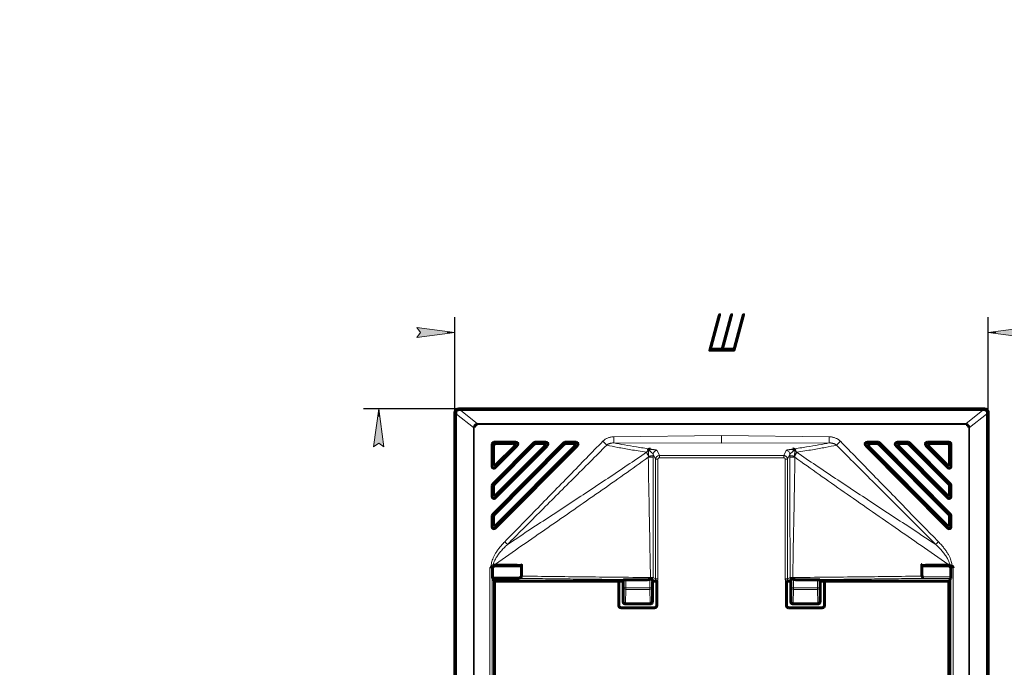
# Model space of a CAD drawing. Header units: millimetres. Extents: x 0 to 210, y 0 to 297.
# Tile 3 of 4: x 0 to 129, y 212 to 297. Entities that reach past the tile are written whole.
import ezdxf

# ---------------------------------------------------------------- set-up
doc = ezdxf.new("R2010")
doc.units = ezdxf.units.MM
doc.linetypes.add('K5LT_BASIC', pattern=[0])
doc.linetypes.add('K5LT_THIN', pattern=[0])
doc.layers.add('Системный слой', color=7, linetype='Continuous')
doc.styles.add('KDIMTEXTSTYLE', font='GOST_AU.SHX', dxfattribs={"width": 0.96, "oblique": 15, "height": 5})
doc.dimstyles.new('KDIMSTYLE (1.00)', dxfattribs={"dimtxt": 5, "dimasz": 1, "dimexe": 2, "dimexo": 0, "dimgap": 1, "dimtad": 1, "dimtxsty": 'KDIMTEXTSTYLE', "dimsah": 1, "dimcen": 0, "dimdle": 1, "dimadec": 0, "dimazin": 0, "dimtfac": 0.667, "dimtmove": 0, "dimatfit": 3, "dimfxl": 1, "dimtvp": 1, "dimtolj": 1, "dimtzin": 0, "dimarcsym": 0})

# ---------------------------------------------------------------- blocks, each defined once
blk = doc.blocks.new('KDIMARROW_01')
at = {"layer": 'Системный слой'}
blk.add_hatch(color=0, dxfattribs=at).paths.add_polyline_path([(0, 0), (-5, 0.66), (-4.5, 0), (-5, -0.66)])
at = {"layer": 'Системный слой', "color": 0, "linetype": 'K5LT_THIN', "lineweight": 18}
for p, q in [((-4.5, 0), (-5, 0.66)), ((-5, 0.66), (0, 0)), ((0, 0), (-5, -0.66)), ((-5, -0.66), (-4.5, 0)), ((0, 0), (-1, 0))]:
    blk.add_line(p, q, dxfattribs=at)

msp = doc.modelspace()

# ---------------------------------------------------------------- linework, layer by layer
at = {"layer": 'Системный слой', "color": 150, "linetype": 'K5LT_BASIC', "lineweight": 60, "true_color": 0x0080ff}
for p, q in [((57.612, 245.979), (126.612, 245.979)), ((57.112, 130.479), (57.112, 245.479)), ((57.183, 245.479), (57.183, 245.293)), ((127.041, 245.479), (127.041, 245.293)), ((127.112, 130.479), (127.112, 245.479)), ((62.012, 241.319), (62.012, 238.502)), ((71.397, 241.502), (62.087, 232.13)), ((67.451, 241.502), (62.087, 236.103)), ((62.185, 241.146), (62.185, 238.922)), ((67.523, 241.329), (62.261, 236.032)), ((71.469, 241.329), (62.261, 232.059)), ((65.07, 241.579), (62.272, 241.579)), ((64.654, 241.406), (62.445, 241.406)), ((62.456, 238.319), (65.254, 241.136)), ((62.456, 230.373), (73.148, 241.136)), ((62.456, 234.346), (69.201, 241.136)), ((62.629, 238.739), (64.838, 240.963)), ((62.629, 230.793), (72.732, 240.963)), ((62.629, 234.766), (68.785, 240.963)), ((69.017, 241.579), (67.635, 241.579)), ((68.601, 241.406), (67.707, 241.406)), ((72.964, 241.579), (71.582, 241.579)), ((72.547, 241.406), (71.654, 241.406)), ((121.768, 230.373), (111.076, 241.136)), ((111.26, 241.579), (112.642, 241.579)), ((121.594, 230.793), (111.492, 240.963)), ((111.676, 241.406), (112.57, 241.406)), ((112.754, 241.329), (121.963, 232.059)), ((112.826, 241.502), (122.136, 232.13)), ((121.768, 234.346), (115.023, 241.136)), ((115.207, 241.579), (116.589, 241.579)), ((121.594, 234.766), (115.439, 240.963)), ((115.623, 241.406), (116.517, 241.406)), ((116.701, 241.329), (121.963, 236.032)), ((116.773, 241.502), (122.136, 236.103)), ((121.768, 238.319), (118.969, 241.136)), ((119.154, 241.579), (121.952, 241.579)), ((121.594, 238.739), (119.386, 240.963)), ((119.57, 241.406), (121.779, 241.406)), ((122.039, 241.146), (122.039, 238.922)), ((122.212, 241.319), (122.212, 238.502)), ((62.012, 235.92), (62.012, 234.529)), ((62.185, 235.849), (62.185, 234.949)), ((122.039, 235.849), (122.039, 234.949)), ((122.212, 235.92), (122.212, 234.529)), ((62.012, 231.947), (62.012, 230.556)), ((62.185, 231.876), (62.185, 230.976)), ((122.039, 231.876), (122.039, 230.976)), ((122.212, 231.947), (122.212, 230.556)), ((62.047, 223.745), (62.047, 225.079)), ((62.347, 225.379), (65.424, 225.379)), ((65.863, 225.576), (65.863, 224.038)), ((118.407, 224.038), (118.407, 225.487)), ((121.877, 225.379), (118.8, 225.379)), ((122.177, 223.94), (122.177, 225.079)), ((62.047, 223.745), (62.291, 223.379)), ((62.047, 223.745), (65.21, 223.745)), ((79.227, 223.552), (79.112, 223.379)), ((79.527, 223.559), (82.177, 223.559)), ((104.697, 223.559), (102.046, 223.559)), ((104.997, 223.552), (105.112, 223.379)), ((122.174, 223.74), (121.933, 223.379)), ((62.291, 223.379), (78.612, 223.379)), ((62.291, 210.379), (62.291, 223.379)), ((78.612, 223.379), (79.112, 223.379)), ((78.612, 223.379), (78.612, 220.178)), ((79.112, 223.379), (79.187, 223.341)), ((79.187, 223.341), (79.187, 220.679)), ((83.107, 223.383), (83.037, 223.341)), ((83.037, 223.341), (83.037, 220.679)), ((83.108, 223.377), (83.158, 223.377)), ((83.612, 223.379), (83.612, 223.294)), ((83.612, 220.178), (83.612, 223.294)), ((100.612, 223.379), (100.612, 223.294)), ((100.612, 220.178), (100.612, 223.294)), ((101.116, 223.377), (101.066, 223.377)), ((101.117, 223.383), (101.187, 223.341)), ((101.187, 223.341), (101.187, 220.679)), ((105.112, 223.379), (105.037, 223.341)), ((105.037, 223.341), (105.037, 220.679)), ((105.612, 223.379), (105.112, 223.379)), ((121.933, 223.379), (105.612, 223.379)), ((105.612, 223.379), (105.612, 220.178)), ((121.933, 210.379), (121.933, 223.379)), ((78.911, 219.879), (83.312, 219.879)), ((82.737, 220.379), (79.487, 220.379)), ((105.312, 219.879), (100.911, 219.879)), ((101.487, 220.379), (104.737, 220.379))]:
    msp.add_line(p, q, dxfattribs=at)
at = {"layer": 'Системный слой', "color": 7, "linetype": 'K5LT_THIN', "lineweight": 18}
for p, q in [((57.612, 245.908), (57.612, 245.979)), ((57.891, 245.907), (57.891, 245.756)), ((57.891, 245.907), (126.333, 245.907)), ((60.037, 244.039), (57.891, 245.756)), ((126.333, 245.756), (57.891, 245.756)), ((124.186, 244.039), (126.333, 245.756)), ((126.333, 245.907), (126.333, 245.756)), ((126.612, 245.908), (126.612, 245.979)), ((57.183, 245.479), (57.112, 245.479)), ((57.183, 245.293), (57.344, 245.293)), ((57.183, 245.293), (57.183, 130.711)), ((59.563, 243.518), (57.344, 245.293)), ((57.344, 245.293), (57.344, 130.711)), ((124.66, 243.518), (126.88, 245.293)), ((126.88, 245.293), (126.88, 130.711)), ((127.041, 245.293), (126.88, 245.293)), ((127.041, 245.479), (127.112, 245.479)), ((127.041, 245.293), (127.041, 130.711)), ((59.661, 243.518), (59.563, 243.518)), ((59.563, 243.518), (59.563, 132.93)), ((59.661, 243.518), (59.661, 132.93)), ((124.186, 244.039), (60.037, 244.039)), ((124.186, 243.917), (60.037, 243.917)), ((124.186, 243.917), (124.186, 244.039)), ((124.562, 132.93), (124.562, 243.518)), ((124.562, 243.518), (124.66, 243.518)), ((124.66, 132.93), (124.66, 243.518)), ((92.112, 242.475), (77.977, 242.305)), ((92.112, 241.481), (92.112, 242.475)), ((92.112, 242.475), (106.247, 242.305)), ((62.012, 241.319), (62.185, 241.146)), ((62.272, 241.579), (62.445, 241.406)), ((65.07, 241.579), (64.654, 241.406)), ((65.254, 241.136), (64.838, 240.963)), ((67.451, 241.502), (67.523, 241.329)), ((67.635, 241.579), (67.707, 241.406)), ((69.017, 241.579), (68.601, 241.406)), ((69.201, 241.136), (68.785, 240.963)), ((71.397, 241.502), (71.469, 241.329)), ((71.582, 241.579), (71.654, 241.406)), ((72.964, 241.579), (72.547, 241.406)), ((73.148, 241.136), (72.732, 240.963)), ((77.977, 241.5), (92.112, 241.481)), ((83.957, 239.85), (83.644, 240.507)), ((92.112, 241.481), (106.247, 241.5)), ((100.266, 239.85), (100.58, 240.507)), ((111.076, 241.136), (111.492, 240.963)), ((111.26, 241.579), (111.676, 241.406)), ((112.642, 241.579), (112.57, 241.406)), ((112.826, 241.502), (112.754, 241.329)), ((115.023, 241.136), (115.439, 240.963)), ((115.207, 241.579), (115.623, 241.406)), ((116.589, 241.579), (116.517, 241.406)), ((116.773, 241.502), (116.701, 241.329)), ((118.969, 241.136), (119.386, 240.963)), ((119.154, 241.579), (119.57, 241.406)), ((121.952, 241.579), (121.779, 241.406)), ((122.212, 241.319), (122.039, 241.146)), ((83.459, 239.352), (83.145, 240.01)), ((83.459, 223.686), (83.459, 239.352)), ((83.459, 239.352), (83.758, 239.352)), ((83.758, 223.686), (83.758, 239.352)), ((83.957, 239.85), (83.957, 239.552)), ((83.957, 239.85), (100.266, 239.85)), ((100.266, 239.552), (83.957, 239.552)), ((100.266, 239.85), (100.266, 239.552)), ((100.765, 239.352), (100.466, 239.352)), ((100.466, 223.686), (100.466, 239.352)), ((100.765, 239.352), (101.079, 240.01)), ((100.765, 223.686), (100.765, 239.352)), ((62.012, 238.502), (62.185, 238.922)), ((62.456, 238.319), (62.629, 238.739)), ((121.768, 238.319), (121.594, 238.739)), ((122.212, 238.502), (122.039, 238.922)), ((62.012, 235.92), (62.185, 235.849)), ((62.087, 236.103), (62.261, 236.032)), ((122.136, 236.103), (121.963, 236.032)), ((122.212, 235.92), (122.039, 235.849)), ((62.012, 234.529), (62.185, 234.949)), ((62.456, 234.346), (62.629, 234.766)), ((121.768, 234.346), (121.594, 234.766)), ((122.212, 234.529), (122.039, 234.949)), ((62.012, 231.947), (62.185, 231.876)), ((62.087, 232.13), (62.261, 232.059)), ((122.136, 232.13), (121.963, 232.059)), ((122.212, 231.947), (122.039, 231.876)), ((62.012, 230.556), (62.185, 230.976)), ((62.456, 230.373), (62.629, 230.793)), ((121.768, 230.373), (121.594, 230.793)), ((122.212, 230.556), (122.039, 230.976)), ((61.717, 135.984), (61.717, 225.119)), ((61.88, 225.402), (62.016, 225.287)), ((62.047, 225.079), (62.017, 225.109)), ((62.017, 135.984), (62.017, 225.109)), ((62.347, 225.379), (62.319, 225.407)), ((62.319, 225.407), (62.348, 225.407)), ((62.414, 225.606), (62.442, 225.607)), ((118.318, 224.038), (118.318, 225.575)), ((121.781, 225.607), (121.81, 225.606)), ((121.875, 225.407), (121.905, 225.407)), ((121.877, 225.379), (121.905, 225.407)), ((122.177, 225.079), (122.207, 225.109)), ((122.344, 225.402), (122.207, 225.287)), ((122.207, 135.984), (122.207, 225.109)), ((122.507, 135.984), (122.507, 225.119)), ((79.227, 223.552), (79.227, 222.479)), ((79.527, 223.559), (79.527, 222.479)), ((82.697, 223.609), (82.697, 222.479)), ((82.997, 223.607), (82.997, 222.479)), ((83.13, 223.85), (83.459, 223.686)), ((83.459, 223.686), (83.758, 223.686)), ((100.765, 223.686), (100.466, 223.686)), ((101.094, 223.85), (100.765, 223.686)), ((101.227, 223.607), (101.227, 222.479)), ((101.527, 223.609), (101.527, 222.479)), ((104.697, 223.559), (104.697, 222.479)), ((104.997, 223.552), (104.997, 222.479)), ((118.318, 224.038), (118.407, 224.038)), ((122.177, 223.94), (118.626, 223.94)), ((118.626, 223.74), (118.626, 223.94)), ((122.174, 223.74), (118.626, 223.74)), ((79.227, 222.479), (79.204, 220.731)), ((79.227, 222.479), (79.527, 222.479)), ((79.527, 222.299), (79.504, 220.551)), ((82.697, 222.479), (79.527, 222.479)), ((79.527, 222.479), (79.527, 222.299)), ((82.697, 222.299), (79.527, 222.299)), ((82.697, 222.479), (82.997, 222.479)), ((82.697, 222.299), (82.697, 222.479)), ((82.719, 220.551), (82.697, 222.299)), ((83.019, 220.731), (82.997, 222.479)), ((83.081, 223.425), (83.158, 223.386)), ((83.107, 223.383), (83.158, 223.386)), ((83.158, 223.386), (83.158, 223.377)), ((101.143, 223.425), (101.066, 223.386)), ((101.066, 223.386), (101.066, 223.377)), ((101.117, 223.383), (101.066, 223.386)), ((101.204, 220.731), (101.227, 222.479)), ((101.527, 222.479), (101.227, 222.479)), ((101.504, 220.551), (101.527, 222.299)), ((101.527, 222.479), (104.697, 222.479)), ((101.527, 222.299), (101.527, 222.479)), ((101.527, 222.299), (104.697, 222.299)), ((104.997, 222.479), (104.697, 222.479)), ((104.697, 222.479), (104.697, 222.299)), ((104.697, 222.299), (104.719, 220.551)), ((104.997, 222.479), (105.019, 220.731)), ((79.204, 220.731), (79.187, 220.679)), ((79.504, 220.431), (79.487, 220.379)), ((79.504, 220.551), (79.504, 220.431)), ((82.719, 220.551), (79.504, 220.551)), ((82.719, 220.431), (79.504, 220.431)), ((82.719, 220.431), (82.719, 220.551)), ((82.737, 220.379), (82.719, 220.431)), ((83.037, 220.679), (83.019, 220.731)), ((101.187, 220.679), (101.204, 220.731)), ((101.487, 220.379), (101.504, 220.431)), ((101.504, 220.551), (104.719, 220.551)), ((101.504, 220.431), (101.504, 220.551)), ((101.504, 220.431), (104.719, 220.431)), ((104.719, 220.551), (104.719, 220.431)), ((104.719, 220.431), (104.737, 220.379)), ((105.019, 220.731), (105.037, 220.679))]:
    msp.add_line(p, q, dxfattribs=at)
at = {"layer": 'Системный слой', "color": 150, "linetype": 'K5LT_BASIC', "lineweight": 60, "true_color": 0x0080ff}
for centre, start, end in [((57.612, 245.479), 90, 180), ((126.612, 245.479), 0, 90)]:
    msp.add_arc(centre, 0.5, start, end, dxfattribs=at)
at = {"layer": 'Системный слой', "color": 7, "linetype": 'K5LT_THIN', "lineweight": 18}
for centre, major_axis, ratio, start_param, end_param in [((57.612, 245.708), (0.001, 0.2), 0.0815215, 0.0525349, 1.4241683), ((126.612, 245.708), (-0.001, 0.2), 0.0815215, 4.859017, 6.2306504), ((57.383, 245.479), (-0.2, -0.001), 0.0587474, 4.8640446, 6.2307355), ((126.841, 245.479), (0.2, -0.001), 0.0587474, 0.0524498, 1.4191407), ((76.518, 241.715), (-0.567, 0.556), 0.0095535, 3.5620178, 4.712389), ((107.706, 241.715), (-0.567, -0.556), 0.0095535, 4.712389, 5.8627601), ((82.865, 239.699), (0.136, 0.991), 0.7768397, 0.6884588, 1.0408804), ((83.644, 240.01), (-0.451, -0.215), 0.9926702, 4.270241, 5.8353182), ((100.58, 240.01), (0.451, -0.215), 0.9926702, 0.4478671, 2.0129443), ((101.359, 239.699), (-0.136, 0.991), 0.7768397, 5.242305, 5.5947265), ((82.192, 239.606), (0.955, 0.021), 0.016394, 0.0520135, 1.2510885), ((102.031, 239.606), (-0.955, 0.021), 0.016394, -1.2510885, -0.0520135), ((63.655, 228.539), (-0.39, 0.383), 0.0077884, 3.5593743, 4.712389), ((120.569, 228.539), (-0.39, -0.383), 0.0077884, 4.712389, 5.8654036), ((62.317, 225.109), (-0.212, -0.212), 0.9996955, 4.2614814, 5.4976348), ((62.153, 225.581), (-0.063, 0.19), 0.4639112, 3.1666729, 4.5203051), ((62.319, 225.607), (0.002, 0.2), 0.4755227, 3.1614336, 4.709969), ((62.348, 225.607), (0.002, 0.2), 0.4714908, 3.1613866, 4.7167894), ((121.875, 225.607), (0.002, -0.2), 0.4714913, 4.7079885, 6.263395), ((121.905, 225.607), (0.002, -0.2), 0.4755204, 4.7148067, 6.2633491), ((122.071, 225.581), (-0.063, -0.19), 0.4639212, 4.9044509, 6.258104), ((121.907, 225.109), (-0.212, 0.212), 0.9996955, 3.9271432, 5.1632959), ((122.175, 225.535), (-0.094, -0.177), 0.4347104, 4.9901189, 6.1563416), ((82.83, 223.85), (0.134, 0.268), 0.9982883, 4.1969383, 5.1750779), ((101.393, 223.85), (0.134, -0.268), 0.9982883, 4.2497001, 5.2278397), ((79.527, 222.479), (0.3, -0.004), 0.5999671, 3.1634092, 4.7202432), ((82.697, 222.479), (0.3, 0.004), 0.5999671, 4.7045348, 6.2613687), ((101.527, 222.479), (-0.3, 0.004), 0.5999671, 0.0218166, 1.5786505), ((104.697, 222.479), (0.3, 0.004), 0.5999671, 4.7045348, 6.2613687), ((79.504, 220.731), (-0.3, 0.004), 0.5999671, 0.0218166, 1.5786505), ((79.504, 220.731), (0.285, -0.095), 0.9984779, 3.4635564, 5.0334393), ((82.719, 220.731), (0.3, 0.004), 0.5999671, 4.7045348, 6.2613687), ((82.719, 220.731), (0.285, 0.095), 0.9984779, 4.3913386, 5.9612216), ((101.504, 220.731), (-0.285, 0.095), 0.9984779, 0.3219637, 1.8918467), ((101.504, 220.731), (0.3, -0.004), 0.5999671, 3.1634092, 4.7202432), ((104.719, 220.731), (0.3, 0.004), 0.5999671, 4.7045348, 6.2613687), ((104.719, 220.731), (0.285, 0.095), 0.9984779, 4.3913386, 5.9612216)]:
    msp.add_ellipse(centre, major_axis=major_axis, ratio=ratio, start_param=start_param, end_param=end_param, dxfattribs=at)
for points in [[(57.612, 245.908), (57.594, 245.908), (57.556, 245.905), (57.499, 245.894), (57.441, 245.874), (57.383, 245.844), (57.329, 245.804), (57.28, 245.754), (57.24, 245.697), (57.211, 245.637), (57.194, 245.58), (57.185, 245.53), (57.183, 245.496), (57.183, 245.479)], [(57.596, 245.737), (57.586, 245.737), (57.565, 245.735), (57.533, 245.727), (57.501, 245.715), (57.469, 245.697), (57.438, 245.674), (57.41, 245.645), (57.387, 245.613), (57.371, 245.579), (57.36, 245.547), (57.354, 245.519), (57.353, 245.5), (57.352, 245.49)], [(57.891, 245.756), (57.865, 245.752), (57.813, 245.747), (57.734, 245.743), (57.664, 245.74), (57.618, 245.738), (57.596, 245.737)], [(126.333, 245.756), (126.359, 245.752), (126.411, 245.747), (126.49, 245.743), (126.559, 245.74), (126.605, 245.738), (126.628, 245.737)], [(126.612, 245.908), (126.63, 245.908), (126.667, 245.905), (126.725, 245.894), (126.783, 245.874), (126.84, 245.844), (126.895, 245.804), (126.944, 245.754), (126.984, 245.697), (127.013, 245.637), (127.03, 245.58), (127.039, 245.53), (127.041, 245.496), (127.041, 245.479)], [(126.628, 245.737), (126.638, 245.737), (126.659, 245.735), (126.69, 245.727), (126.723, 245.715), (126.755, 245.697), (126.785, 245.674), (126.813, 245.645), (126.836, 245.613), (126.853, 245.579), (126.864, 245.547), (126.869, 245.519), (126.871, 245.5), (126.871, 245.49)], [(57.352, 245.49), (57.352, 245.469), (57.35, 245.426), (57.347, 245.36), (57.345, 245.316), (57.344, 245.293)], [(126.871, 245.49), (126.872, 245.469), (126.873, 245.426), (126.876, 245.36), (126.879, 245.316), (126.88, 245.293)], [(60.037, 244.039), (60.012, 244.027), (59.958, 244.008), (59.896, 243.979), (59.824, 243.939), (59.758, 243.888), (59.7, 243.829), (59.65, 243.759), (59.61, 243.681), (59.581, 243.601), (59.568, 243.545), (59.563, 243.518)], [(60.037, 243.917), (60.037, 243.931), (60.037, 243.958), (60.037, 243.999), (60.037, 244.025), (60.037, 244.039)], [(124.66, 243.518), (124.655, 243.545), (124.643, 243.601), (124.614, 243.681), (124.574, 243.758), (124.524, 243.828), (124.466, 243.888), (124.401, 243.938), (124.329, 243.979), (124.266, 244.008), (124.212, 244.027), (124.186, 244.039)], [(76.523, 241.721), (75.087, 240.257), (72.222, 237.32), (67.666, 232.634), (64.968, 229.874), (63.658, 228.542)], [(77.977, 242.305), (77.911, 242.304), (77.78, 242.297), (77.59, 242.271), (77.406, 242.23), (77.231, 242.174), (77.066, 242.105), (76.912, 242.024), (76.769, 241.933), (76.639, 241.831), (76.56, 241.758), (76.523, 241.721)], [(106.247, 242.305), (106.313, 242.304), (106.443, 242.297), (106.634, 242.271), (106.818, 242.23), (106.993, 242.174), (107.158, 242.105), (107.312, 242.024), (107.454, 241.933), (107.585, 241.831), (107.663, 241.758), (107.7, 241.721)], [(107.7, 241.721), (109.136, 240.257), (112.001, 237.32), (116.558, 232.634), (119.256, 229.874), (120.566, 228.542)], [(77.038, 241.209), (75.589, 239.758), (72.687, 236.859), (68.061, 232.242), (65.332, 229.512), (64.012, 228.189)], [(77.977, 241.5), (77.934, 241.501), (77.848, 241.501), (77.724, 241.491), (77.605, 241.472), (77.492, 241.446), (77.385, 241.411), (77.286, 241.37), (77.195, 241.322), (77.111, 241.269), (77.061, 241.23), (77.038, 241.209)], [(77.038, 241.209), (77.487, 241.111), (78.467, 240.911), (80.133, 240.615), (81.513, 240.4), (82.269, 240.29)], [(82.744, 240.709), (82.114, 240.796), (80.925, 240.97), (79.344, 241.233), (78.413, 241.411), (77.977, 241.5)], [(82.534, 239.772), (82.534, 239.799), (82.533, 239.853), (82.53, 239.932), (82.528, 240.01), (82.524, 240.085), (82.52, 240.157), (82.516, 240.225), (82.511, 240.289), (82.506, 240.349), (82.5, 240.404), (82.494, 240.453), (82.487, 240.497), (82.483, 240.52), (82.481, 240.531)], [(83.145, 240.01), (83.142, 240.023), (83.128, 240.051), (83.09, 240.094), (83.041, 240.139), (82.986, 240.186), (82.929, 240.234), (82.871, 240.283), (82.816, 240.332), (82.763, 240.381), (82.713, 240.428), (82.669, 240.472), (82.629, 240.512), (82.595, 240.547), (82.567, 240.577), (82.545, 240.601), (82.535, 240.613), (82.531, 240.618)], [(83.644, 240.507), (83.64, 240.516), (83.617, 240.534), (83.557, 240.557), (83.481, 240.577), (83.395, 240.594), (83.307, 240.608), (83.22, 240.621), (83.136, 240.632), (83.057, 240.642), (82.987, 240.65), (82.924, 240.658), (82.87, 240.665), (82.825, 240.672), (82.79, 240.678), (82.766, 240.683), (82.751, 240.689), (82.743, 240.693), (82.74, 240.698), (82.74, 240.702), (82.741, 240.706), (82.743, 240.708), (82.744, 240.709)], [(100.58, 240.507), (100.584, 240.516), (100.606, 240.534), (100.666, 240.557), (100.743, 240.577), (100.828, 240.594), (100.917, 240.608), (101.004, 240.621), (101.088, 240.632), (101.166, 240.642), (101.237, 240.65), (101.3, 240.658), (101.354, 240.665), (101.399, 240.672), (101.434, 240.678), (101.458, 240.683), (101.472, 240.689), (101.48, 240.693), (101.484, 240.698), (101.484, 240.702), (101.483, 240.706), (101.481, 240.708), (101.48, 240.709)], [(101.079, 240.01), (101.082, 240.023), (101.096, 240.051), (101.134, 240.094), (101.183, 240.139), (101.237, 240.186), (101.295, 240.234), (101.352, 240.283), (101.408, 240.332), (101.461, 240.381), (101.51, 240.428), (101.555, 240.472), (101.594, 240.512), (101.628, 240.547), (101.657, 240.577), (101.679, 240.601), (101.689, 240.613), (101.693, 240.618)], [(101.48, 240.709), (102.109, 240.796), (103.299, 240.97), (104.88, 241.233), (105.811, 241.411), (106.247, 241.5)], [(101.689, 239.772), (101.69, 239.799), (101.691, 239.853), (101.693, 239.932), (101.696, 240.01), (101.699, 240.085), (101.703, 240.157), (101.707, 240.225), (101.713, 240.289), (101.718, 240.349), (101.724, 240.404), (101.73, 240.453), (101.737, 240.497), (101.741, 240.52), (101.743, 240.531)], [(107.186, 241.209), (106.736, 241.111), (105.756, 240.911), (104.09, 240.615), (102.71, 240.4), (101.954, 240.29)], [(106.247, 241.5), (106.29, 241.501), (106.375, 241.501), (106.499, 241.491), (106.618, 241.472), (106.732, 241.446), (106.838, 241.411), (106.937, 241.37), (107.029, 241.322), (107.112, 241.269), (107.162, 241.23), (107.186, 241.209)], [(107.186, 241.209), (108.634, 239.758), (111.536, 236.859), (116.163, 232.242), (118.892, 229.512), (120.212, 228.189)], [(62.442, 225.607), (64.765, 227.242), (69.373, 230.437), (76.073, 235.065), (80.388, 238.111), (82.492, 239.627)], [(82.269, 240.29), (81.43, 239.715), (79.741, 238.568), (77.184, 236.855), (74.6, 235.143), (71.989, 233.426), (69.352, 231.699), (66.692, 229.956), (64.907, 228.781), (64.012, 228.189)], [(82.269, 240.29), (82.275, 240.272), (82.287, 240.231), (82.314, 240.162), (82.35, 240.083), (82.397, 239.992), (82.457, 239.89), (82.507, 239.813), (82.534, 239.772)], [(82.492, 239.627), (82.497, 239.643), (82.506, 239.676), (82.52, 239.724), (82.53, 239.756), (82.534, 239.772)], [(82.781, 223.855), (82.746, 225.777), (82.673, 229.508), (82.571, 234.758), (82.515, 238.041), (82.492, 239.627)], [(83.13, 223.85), (83.132, 225.773), (83.136, 229.505), (83.142, 234.757), (83.145, 238.041), (83.146, 239.627)], [(83.146, 239.845), (83.146, 239.873), (83.145, 239.928), (83.145, 239.982), (83.145, 240.01)], [(83.146, 239.627), (83.146, 239.651), (83.146, 239.699), (83.146, 239.772), (83.146, 239.821), (83.146, 239.845)], [(83.459, 239.352), (83.459, 239.371), (83.461, 239.411), (83.471, 239.468), (83.489, 239.526), (83.516, 239.585), (83.553, 239.646), (83.604, 239.706), (83.672, 239.763), (83.756, 239.811), (83.853, 239.842), (83.922, 239.85), (83.957, 239.85)], [(83.758, 239.352), (83.758, 239.36), (83.759, 239.375), (83.763, 239.399), (83.77, 239.422), (83.781, 239.446), (83.796, 239.47), (83.816, 239.494), (83.843, 239.517), (83.877, 239.536), (83.916, 239.549), (83.943, 239.552), (83.957, 239.552)], [(100.765, 239.352), (100.765, 239.371), (100.763, 239.411), (100.752, 239.468), (100.734, 239.526), (100.708, 239.585), (100.671, 239.646), (100.619, 239.706), (100.551, 239.763), (100.467, 239.811), (100.371, 239.842), (100.302, 239.85), (100.266, 239.85)], [(100.466, 239.352), (100.466, 239.36), (100.465, 239.375), (100.46, 239.399), (100.453, 239.422), (100.443, 239.446), (100.428, 239.47), (100.408, 239.494), (100.38, 239.517), (100.347, 239.536), (100.308, 239.549), (100.281, 239.552), (100.266, 239.552)], [(101.078, 239.845), (101.078, 239.873), (101.078, 239.928), (101.079, 239.982), (101.079, 240.01)], [(101.078, 239.627), (101.078, 239.651), (101.078, 239.699), (101.078, 239.772), (101.078, 239.821), (101.078, 239.845)], [(101.094, 223.85), (101.092, 225.773), (101.088, 229.505), (101.082, 234.757), (101.079, 238.041), (101.078, 239.627)], [(101.442, 223.855), (101.478, 225.777), (101.551, 229.508), (101.653, 234.758), (101.709, 238.041), (101.731, 239.627)], [(101.954, 240.29), (101.949, 240.272), (101.937, 240.231), (101.91, 240.162), (101.874, 240.083), (101.826, 239.992), (101.767, 239.89), (101.717, 239.813), (101.689, 239.772)], [(101.731, 239.627), (101.727, 239.643), (101.717, 239.676), (101.703, 239.724), (101.694, 239.756), (101.689, 239.772)], [(121.781, 225.607), (119.459, 227.242), (114.85, 230.437), (108.151, 235.065), (103.836, 238.111), (101.731, 239.627)], [(101.954, 240.29), (102.794, 239.715), (104.483, 238.568), (107.04, 236.855), (109.624, 235.143), (112.235, 233.426), (114.872, 231.699), (117.532, 229.956), (119.317, 228.781), (120.212, 228.189)], [(61.88, 225.402), (61.881, 225.488), (61.895, 225.668), (61.958, 225.96), (62.062, 226.274), (62.209, 226.607), (62.399, 226.958), (62.636, 227.328), (62.92, 227.714), (63.256, 228.118), (63.517, 228.399), (63.658, 228.542)], [(62.148, 225.526), (62.174, 225.659), (62.26, 225.933), (62.471, 226.359), (62.753, 226.797), (63.103, 227.248), (63.518, 227.712), (63.84, 228.029), (64.012, 228.189)], [(122.075, 225.526), (122.05, 225.659), (121.964, 225.933), (121.753, 226.358), (121.47, 226.797), (121.121, 227.248), (120.706, 227.711), (120.384, 228.029), (120.212, 228.189)], [(122.344, 225.402), (122.343, 225.488), (122.328, 225.668), (122.266, 225.96), (122.162, 226.274), (122.015, 226.607), (121.824, 226.958), (121.588, 227.328), (121.303, 227.714), (120.968, 228.118), (120.706, 228.399), (120.566, 228.542)], [(61.717, 225.119), (61.725, 225.136), (61.74, 225.171), (61.765, 225.223), (61.795, 225.279), (61.831, 225.338), (61.862, 225.38), (61.88, 225.402)], [(61.717, 225.119), (61.741, 225.128), (61.786, 225.15), (61.852, 225.181), (61.911, 225.214), (61.965, 225.249), (61.999, 225.274), (62.016, 225.287)], [(62.017, 225.109), (62.017, 225.109), (62.015, 225.11), (62.007, 225.111), (61.993, 225.113), (61.972, 225.114), (61.94, 225.116), (61.9, 225.117), (61.853, 225.118), (61.805, 225.118), (61.759, 225.119), (61.731, 225.119), (61.717, 225.119)], [(61.88, 225.402), (61.904, 225.42), (61.958, 225.453), (62.054, 225.497), (62.117, 225.517), (62.148, 225.526)], [(62.016, 225.287), (62.031, 225.297), (62.061, 225.318), (62.109, 225.345), (62.138, 225.359), (62.152, 225.365)], [(62.148, 225.526), (62.164, 225.535), (62.196, 225.551), (62.232, 225.567), (62.251, 225.573)], [(62.152, 225.365), (62.163, 225.37), (62.184, 225.38), (62.207, 225.388), (62.218, 225.392)], [(62.218, 225.392), (62.235, 225.397), (62.269, 225.405), (62.302, 225.407), (62.319, 225.407)], [(62.251, 225.573), (62.279, 225.583), (62.333, 225.598), (62.387, 225.604), (62.414, 225.606)], [(62.348, 225.407), (62.697, 225.403), (63.391, 225.397), (64.391, 225.388), (65.079, 225.382), (65.424, 225.379)], [(62.442, 225.607), (62.83, 225.603), (63.599, 225.596), (64.697, 225.586), (65.472, 225.579), (65.863, 225.576)], [(118.318, 225.575), (118.682, 225.579), (119.423, 225.585), (120.552, 225.595), (121.364, 225.603), (121.781, 225.607)], [(118.8, 225.379), (119.121, 225.382), (119.778, 225.387), (120.789, 225.397), (121.508, 225.403), (121.875, 225.407)], [(121.81, 225.606), (121.84, 225.604), (121.897, 225.597), (121.948, 225.582), (121.972, 225.573)], [(121.905, 225.407), (121.923, 225.407), (121.959, 225.405), (121.99, 225.397), (122.005, 225.392)], [(121.972, 225.573), (121.991, 225.567), (122.027, 225.552), (122.059, 225.535), (122.075, 225.526)], [(122.005, 225.392), (122.017, 225.388), (122.039, 225.38), (122.061, 225.37), (122.072, 225.365)], [(122.072, 225.365), (122.083, 225.36), (122.11, 225.348), (122.158, 225.321), (122.191, 225.299), (122.207, 225.287)], [(122.075, 225.526), (122.102, 225.519), (122.159, 225.501), (122.257, 225.458), (122.316, 225.422), (122.344, 225.402)], [(122.207, 225.287), (122.223, 225.275), (122.254, 225.252), (122.307, 225.217), (122.37, 225.182), (122.44, 225.149), (122.484, 225.129), (122.507, 225.119)], [(122.207, 225.109), (122.207, 225.109), (122.209, 225.11), (122.216, 225.111), (122.23, 225.113), (122.252, 225.114), (122.283, 225.116), (122.324, 225.117), (122.371, 225.118), (122.419, 225.118), (122.464, 225.119), (122.493, 225.119), (122.507, 225.119)], [(65.21, 223.745), (66.359, 223.73), (68.622, 223.701), (71.834, 223.663), (75.085, 223.627), (78.498, 223.593), (80.926, 223.57), (82.177, 223.559)], [(65.863, 224.038), (67.27, 224.02), (70.06, 223.985), (73.992, 223.94), (78.195, 223.896), (81.216, 223.868), (82.781, 223.855)], [(82.781, 223.855), (82.8, 223.855), (82.836, 223.855), (82.885, 223.856), (82.933, 223.856), (82.979, 223.855), (83.022, 223.855), (83.061, 223.854), (83.095, 223.853), (83.119, 223.852), (83.128, 223.851), (83.13, 223.85)], [(83.158, 223.386), (83.173, 223.386), (83.202, 223.389), (83.244, 223.398), (83.284, 223.413), (83.322, 223.433), (83.356, 223.459), (83.387, 223.489), (83.412, 223.524), (83.433, 223.562), (83.448, 223.602), (83.457, 223.644), (83.459, 223.672), (83.459, 223.686)], [(83.612, 223.294), (83.631, 223.315), (83.665, 223.361), (83.706, 223.437), (83.736, 223.518), (83.754, 223.601), (83.758, 223.657), (83.758, 223.686)], [(100.612, 223.294), (100.593, 223.315), (100.559, 223.361), (100.517, 223.437), (100.487, 223.518), (100.47, 223.601), (100.466, 223.657), (100.466, 223.686)], [(101.066, 223.386), (101.051, 223.386), (101.022, 223.389), (100.979, 223.398), (100.939, 223.413), (100.902, 223.433), (100.868, 223.459), (100.837, 223.489), (100.811, 223.524), (100.791, 223.562), (100.776, 223.602), (100.767, 223.644), (100.765, 223.672), (100.765, 223.686)], [(101.442, 223.855), (101.424, 223.855), (101.388, 223.855), (101.338, 223.856), (101.29, 223.856), (101.245, 223.855), (101.202, 223.855), (101.162, 223.854), (101.129, 223.853), (101.104, 223.852), (101.095, 223.851), (101.094, 223.85)], [(118.318, 224.038), (116.916, 224.02), (114.133, 223.985), (110.211, 223.94), (106.017, 223.896), (103.004, 223.868), (101.442, 223.855)], [(118.626, 223.74), (117.509, 223.726), (115.306, 223.698), (112.172, 223.661), (108.987, 223.626), (105.645, 223.592), (103.27, 223.57), (102.046, 223.559)], [(118.626, 223.74), (118.611, 223.741), (118.584, 223.743), (118.547, 223.75), (118.515, 223.761), (118.486, 223.774), (118.461, 223.788), (118.437, 223.804), (118.415, 223.822), (118.394, 223.844), (118.373, 223.869), (118.353, 223.9), (118.336, 223.938), (118.322, 223.984), (118.318, 224.019), (118.318, 224.038)]]:
    msp.add_open_spline(points, degree=3, dxfattribs=at)
at = {"layer": 'Системный слой', "color": 150, "linetype": 'K5LT_BASIC', "lineweight": 60, "true_color": 0x0080ff}
for points in [[(57.891, 245.907), (57.867, 245.907), (57.82, 245.907), (57.745, 245.907), (57.678, 245.907), (57.634, 245.908), (57.612, 245.908)], [(126.333, 245.907), (126.356, 245.907), (126.404, 245.907), (126.479, 245.907), (126.546, 245.907), (126.59, 245.908), (126.612, 245.908)], [(60.037, 243.917), (60.025, 243.917), (59.998, 243.916), (59.944, 243.902), (59.89, 243.88), (59.835, 243.848), (59.787, 243.808), (59.744, 243.759), (59.708, 243.702), (59.681, 243.641), (59.665, 243.577), (59.661, 243.537), (59.661, 243.518)], [(124.562, 243.518), (124.562, 243.537), (124.559, 243.577), (124.543, 243.64), (124.516, 243.701), (124.48, 243.758), (124.437, 243.808), (124.389, 243.847), (124.334, 243.88), (124.28, 243.902), (124.226, 243.916), (124.199, 243.917), (124.186, 243.917)], [(62.272, 241.579), (62.185, 241.579), (62.07, 241.52), (62.012, 241.406), (62.012, 241.319)], [(62.185, 241.146), (62.185, 241.232), (62.244, 241.347), (62.358, 241.406), (62.445, 241.406)], [(64.654, 241.406), (64.758, 241.406), (64.872, 241.366), (64.96, 241.273), (64.964, 241.145), (64.911, 241.037), (64.838, 240.963)], [(65.254, 241.136), (65.328, 241.21), (65.38, 241.318), (65.376, 241.446), (65.288, 241.54), (65.174, 241.579), (65.07, 241.579)], [(67.635, 241.579), (67.563, 241.579), (67.501, 241.553), (67.451, 241.502)], [(67.523, 241.329), (67.573, 241.38), (67.635, 241.406), (67.707, 241.406)], [(68.601, 241.406), (68.705, 241.406), (68.818, 241.366), (68.906, 241.273), (68.911, 241.145), (68.858, 241.037), (68.785, 240.963)], [(69.201, 241.136), (69.274, 241.21), (69.327, 241.318), (69.323, 241.446), (69.235, 241.54), (69.121, 241.579), (69.017, 241.579)], [(71.582, 241.579), (71.51, 241.579), (71.448, 241.553), (71.397, 241.502)], [(71.469, 241.329), (71.52, 241.38), (71.582, 241.406), (71.654, 241.406)], [(72.547, 241.406), (72.651, 241.406), (72.765, 241.366), (72.853, 241.273), (72.857, 241.145), (72.805, 241.037), (72.732, 240.963)], [(73.148, 241.136), (73.221, 241.21), (73.274, 241.318), (73.269, 241.446), (73.181, 241.54), (73.068, 241.579), (72.964, 241.579)], [(82.531, 240.618), (82.522, 240.605), (82.505, 240.578), (82.489, 240.547), (82.481, 240.531)], [(82.744, 240.709), (82.725, 240.708), (82.688, 240.702), (82.637, 240.689), (82.592, 240.67), (82.555, 240.646), (82.537, 240.627), (82.531, 240.618)], [(101.48, 240.709), (101.499, 240.708), (101.535, 240.702), (101.587, 240.689), (101.632, 240.67), (101.669, 240.646), (101.686, 240.627), (101.693, 240.618)], [(101.693, 240.618), (101.701, 240.605), (101.718, 240.578), (101.735, 240.547), (101.743, 240.531)], [(111.076, 241.136), (111.002, 241.21), (110.95, 241.318), (110.954, 241.446), (111.042, 241.54), (111.156, 241.579), (111.26, 241.579)], [(111.676, 241.406), (111.572, 241.406), (111.458, 241.366), (111.37, 241.273), (111.366, 241.145), (111.419, 241.037), (111.492, 240.963)], [(112.754, 241.329), (112.703, 241.38), (112.642, 241.406), (112.57, 241.406)], [(112.642, 241.579), (112.714, 241.579), (112.775, 241.553), (112.826, 241.502)], [(115.023, 241.136), (114.949, 241.21), (114.897, 241.318), (114.901, 241.446), (114.989, 241.54), (115.103, 241.579), (115.207, 241.579)], [(115.623, 241.406), (115.519, 241.406), (115.405, 241.366), (115.317, 241.273), (115.313, 241.145), (115.365, 241.037), (115.439, 240.963)], [(116.701, 241.329), (116.65, 241.38), (116.589, 241.406), (116.517, 241.406)], [(116.589, 241.579), (116.661, 241.579), (116.722, 241.553), (116.773, 241.502)], [(118.969, 241.136), (118.896, 241.21), (118.844, 241.318), (118.848, 241.446), (118.936, 241.54), (119.05, 241.579), (119.154, 241.579)], [(119.57, 241.406), (119.466, 241.406), (119.352, 241.366), (119.264, 241.273), (119.26, 241.145), (119.312, 241.037), (119.386, 240.963)], [(122.039, 241.146), (122.039, 241.232), (121.98, 241.347), (121.865, 241.406), (121.779, 241.406)], [(121.952, 241.579), (122.039, 241.579), (122.153, 241.52), (122.212, 241.406), (122.212, 241.319)], [(62.012, 238.502), (62.012, 238.397), (62.051, 238.283), (62.145, 238.195), (62.273, 238.191), (62.382, 238.244), (62.456, 238.319)], [(62.629, 238.739), (62.555, 238.665), (62.447, 238.611), (62.318, 238.615), (62.224, 238.703), (62.185, 238.817), (62.185, 238.922)], [(121.594, 238.739), (121.669, 238.665), (121.777, 238.611), (121.906, 238.615), (121.999, 238.703), (122.039, 238.817), (122.039, 238.922)], [(122.212, 238.502), (122.212, 238.397), (122.172, 238.283), (122.079, 238.195), (121.95, 238.191), (121.842, 238.244), (121.768, 238.319)], [(62.087, 236.103), (62.037, 236.053), (62.012, 235.992), (62.012, 235.92)], [(62.185, 235.849), (62.185, 235.92), (62.21, 235.981), (62.261, 236.032)], [(122.039, 235.849), (122.039, 235.92), (122.013, 235.981), (121.963, 236.032)], [(122.136, 236.103), (122.187, 236.053), (122.212, 235.992), (122.212, 235.92)], [(62.012, 234.529), (62.012, 234.424), (62.051, 234.31), (62.145, 234.222), (62.273, 234.218), (62.382, 234.272), (62.456, 234.346)], [(62.629, 234.766), (62.555, 234.692), (62.447, 234.638), (62.318, 234.642), (62.224, 234.73), (62.185, 234.844), (62.185, 234.949)], [(121.594, 234.766), (121.669, 234.692), (121.777, 234.638), (121.906, 234.642), (121.999, 234.73), (122.039, 234.844), (122.039, 234.949)], [(122.212, 234.529), (122.212, 234.424), (122.172, 234.31), (122.079, 234.222), (121.95, 234.218), (121.842, 234.272), (121.768, 234.346)], [(62.087, 232.13), (62.037, 232.08), (62.012, 232.019), (62.012, 231.947)], [(62.185, 231.876), (62.185, 231.947), (62.21, 232.008), (62.261, 232.059)], [(122.039, 231.876), (122.039, 231.947), (122.013, 232.008), (121.963, 232.059)], [(122.136, 232.13), (122.187, 232.08), (122.212, 232.019), (122.212, 231.947)], [(62.012, 230.556), (62.012, 230.451), (62.051, 230.337), (62.145, 230.249), (62.273, 230.245), (62.382, 230.299), (62.456, 230.373)], [(62.629, 230.793), (62.555, 230.719), (62.447, 230.665), (62.318, 230.669), (62.224, 230.757), (62.185, 230.871), (62.185, 230.976)], [(121.594, 230.793), (121.669, 230.719), (121.777, 230.665), (121.906, 230.669), (121.999, 230.757), (122.039, 230.871), (122.039, 230.976)], [(122.212, 230.556), (122.212, 230.451), (122.172, 230.337), (122.079, 230.249), (121.95, 230.245), (121.842, 230.299), (121.768, 230.373)], [(62.047, 225.079), (62.047, 225.179), (62.122, 225.303), (62.247, 225.379), (62.347, 225.379)], [(65.863, 225.576), (65.863, 225.556), (65.851, 225.521), (65.807, 225.475), (65.748, 225.44), (65.68, 225.414), (65.604, 225.394), (65.518, 225.382), (65.456, 225.379), (65.424, 225.379)], [(118.407, 225.487), (118.397, 225.496), (118.376, 225.515), (118.346, 225.545), (118.327, 225.565), (118.318, 225.575)], [(118.8, 225.379), (118.759, 225.379), (118.682, 225.384), (118.576, 225.403), (118.482, 225.436), (118.43, 225.467), (118.407, 225.487)], [(122.177, 225.079), (122.177, 225.179), (122.101, 225.303), (121.977, 225.379), (121.877, 225.379)], [(122.344, 225.402), (122.36, 225.383), (122.389, 225.344), (122.426, 225.284), (122.457, 225.226), (122.484, 225.169), (122.499, 225.135), (122.507, 225.119)], [(65.863, 224.038), (65.863, 224.014), (65.851, 223.969), (65.801, 223.908), (65.732, 223.859), (65.648, 223.818), (65.556, 223.788), (65.452, 223.764), (65.337, 223.749), (65.254, 223.745), (65.21, 223.745)], [(79.527, 223.559), (79.429, 223.559), (79.305, 223.558), (79.229, 223.554), (79.227, 223.552)], [(82.697, 223.609), (82.668, 223.603), (82.608, 223.592), (82.513, 223.578), (82.41, 223.568), (82.298, 223.561), (82.219, 223.559), (82.177, 223.559)], [(82.743, 223.617), (82.735, 223.616), (82.72, 223.613), (82.704, 223.61), (82.697, 223.609)], [(82.997, 223.607), (82.996, 223.612), (82.982, 223.621), (82.927, 223.628), (82.845, 223.627), (82.778, 223.621), (82.743, 223.617)], [(82.997, 223.601), (82.997, 223.602), (82.997, 223.603), (82.997, 223.605), (82.997, 223.607)], [(82.997, 223.601), (82.999, 223.597), (83.003, 223.587), (83.008, 223.572), (83.014, 223.557), (83.02, 223.541), (83.027, 223.525), (83.035, 223.509), (83.043, 223.492), (83.051, 223.475), (83.06, 223.459), (83.07, 223.442), (83.077, 223.43), (83.081, 223.425)], [(101.226, 223.601), (101.225, 223.597), (101.221, 223.587), (101.216, 223.572), (101.21, 223.557), (101.203, 223.541), (101.196, 223.525), (101.189, 223.509), (101.181, 223.492), (101.172, 223.475), (101.163, 223.459), (101.153, 223.442), (101.146, 223.43), (101.143, 223.425)], [(101.226, 223.601), (101.226, 223.602), (101.227, 223.603), (101.227, 223.605), (101.227, 223.607)], [(101.227, 223.607), (101.228, 223.612), (101.242, 223.621), (101.297, 223.628), (101.379, 223.627), (101.446, 223.621), (101.481, 223.617)], [(101.481, 223.617), (101.488, 223.616), (101.504, 223.613), (101.519, 223.61), (101.527, 223.609)], [(101.527, 223.609), (101.556, 223.603), (101.615, 223.592), (101.711, 223.578), (101.814, 223.568), (101.926, 223.561), (102.005, 223.559), (102.046, 223.559)], [(104.697, 223.559), (104.795, 223.559), (104.919, 223.558), (104.995, 223.554), (104.997, 223.552)], [(118.626, 223.94), (118.616, 223.94), (118.596, 223.941), (118.57, 223.943), (118.546, 223.947), (118.526, 223.951), (118.508, 223.955), (118.491, 223.961), (118.476, 223.966), (118.461, 223.974), (118.446, 223.982), (118.432, 223.992), (118.419, 224.005), (118.41, 224.02), (118.407, 224.032), (118.407, 224.038)], [(122.177, 223.94), (122.177, 223.875), (122.176, 223.793), (122.175, 223.742), (122.174, 223.74)], [(83.107, 223.383), (83.098, 223.395), (83.09, 223.412), (83.081, 223.425)], [(83.107, 223.383), (83.107, 223.383), (83.107, 223.373), (83.108, 223.377), (83.108, 223.377)], [(83.158, 223.377), (83.174, 223.377), (83.204, 223.377), (83.248, 223.377), (83.293, 223.377), (83.341, 223.378), (83.395, 223.378), (83.457, 223.378), (83.528, 223.379), (83.582, 223.379), (83.612, 223.379)], [(101.066, 223.377), (101.05, 223.377), (101.019, 223.377), (100.976, 223.377), (100.93, 223.377), (100.883, 223.378), (100.828, 223.378), (100.767, 223.378), (100.696, 223.379), (100.641, 223.379), (100.612, 223.379)], [(101.117, 223.383), (101.117, 223.383), (101.116, 223.373), (101.116, 223.377), (101.116, 223.377)], [(101.117, 223.383), (101.125, 223.395), (101.134, 223.412), (101.143, 223.425)], [(78.911, 219.879), (78.812, 219.879), (78.687, 219.954), (78.612, 220.079), (78.612, 220.178)], [(79.187, 220.679), (79.187, 220.579), (79.262, 220.455), (79.387, 220.379), (79.487, 220.379)], [(82.737, 220.379), (82.837, 220.379), (82.961, 220.455), (83.037, 220.579), (83.037, 220.679)], [(83.612, 220.178), (83.612, 220.079), (83.536, 219.954), (83.412, 219.879), (83.312, 219.879)], [(100.911, 219.879), (100.812, 219.879), (100.687, 219.954), (100.612, 220.079), (100.612, 220.178)], [(101.487, 220.379), (101.387, 220.379), (101.262, 220.455), (101.187, 220.579), (101.187, 220.679)], [(105.037, 220.679), (105.037, 220.579), (104.961, 220.455), (104.837, 220.379), (104.737, 220.379)], [(105.612, 220.178), (105.612, 220.079), (105.536, 219.954), (105.412, 219.879), (105.312, 219.879)]]:
    msp.add_open_spline(points, degree=3, dxfattribs=at)
at = {"layer": 'Системный слой', "color": 7, "linetype": 'K5LT_THIN', "lineweight": 18}
for points, weights in [([(77.977, 242.305), (77.981, 241.87), (77.981, 241.547), (77.977, 241.5)], [1, 0.829797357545, 0.829797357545, 1]), ([(106.247, 242.305), (106.243, 241.87), (106.243, 241.547), (106.247, 241.5)], [1, 0.829797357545, 0.829797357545, 1]), ([(83.146, 239.845), (83.125, 239.817), (82.897, 239.79), (82.534, 239.772)], [1, 0.893048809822, 0.893048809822, 1]), ([(101.078, 239.845), (101.098, 239.817), (101.326, 239.79), (101.689, 239.772)], [1, 0.893048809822, 0.893048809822, 1]), ([(62.148, 225.526), (62.177, 225.452), (62.178, 225.391), (62.152, 225.365)], [1, 0.88983359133, 0.88983359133, 1]), ([(82.743, 223.617), (82.767, 223.674), (82.781, 223.76), (82.781, 223.855)], [1, 0.930886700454, 0.930886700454, 1]), ([(101.481, 223.617), (101.457, 223.674), (101.443, 223.76), (101.442, 223.855)], [1, 0.930886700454, 0.930886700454, 1])]:
    msp.add_rational_spline(points, weights, degree=3, dxfattribs=at)

# ---------------------------------------------------------------- dimensions: what is measured, and where the dimension line sits
at = {"layer": 'Системный слой', "color": 7}
msp.add_linear_dim(base=(57.112, 255.979), p1=(127.112, 245.479), p2=(57.112, 245.479), location=(92.112, 255.979), text='\\H5.0;\\W0.965;\\Q15;\\H5.0;\\W0.965;\\Q15;\\Q15;Ш', dimstyle='KDIMSTYLE (1.00)', override={"dimexo": 0, "dimblk1": 'KDIMARROW_01', "dimblk2": 'KDIMARROW_01', "dimse1": 0, "dimse2": 0, "dimclrt": 7, "dimtolj": 1}, dxfattribs=at).render()
msp.add_linear_dim(base=(47.112, 245.979), p1=(57.612, 129.979), p2=(57.612, 245.979), angle=90, location=(47.112, 187.979), text='\\H5.0;\\W0.965;\\Q15;\\H5.0;\\W0.965;\\Q15;\\Q15;В', dimstyle='KDIMSTYLE (1.00)', override={"dimexo": 0, "dimblk1": 'KDIMARROW_01', "dimblk2": 'KDIMARROW_01', "dimse1": 0, "dimse2": 0, "dimclrt": 7, "dimtolj": 1}, dxfattribs=at).render()

doc.saveas('drawing.dxf')
